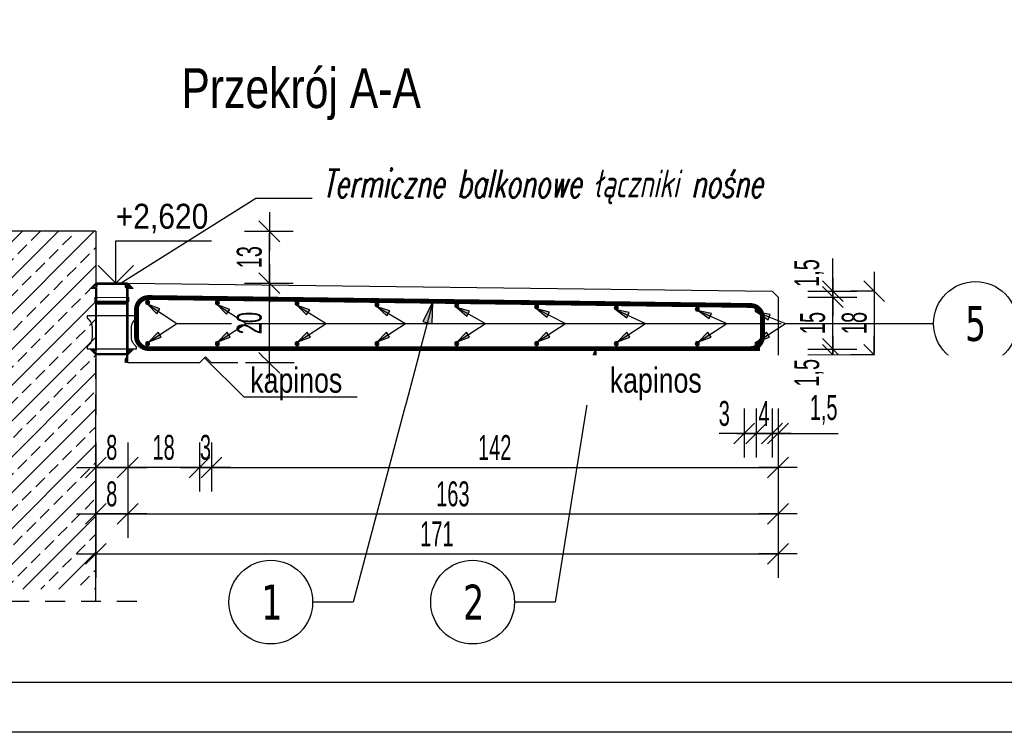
# Model space of a CAD drawing. Header units: millimetres. Extents: x 4862 to 12592, y -1539 to -726.
# Tile 32 of 40: x 11532 to 11779, y -1539 to -1360. Entities that reach past the tile are written whole.
import ezdxf
from ezdxf.enums import TextEntityAlignment as Align

# ---------------------------------------------------------------- set-up
doc = ezdxf.new("R2010")
doc.units = ezdxf.units.MM
doc.header["$LTSCALE"] = 25
doc.linetypes.add('MP', pattern=[0.36, 0.2, -0.16])
for name, color, linetype in [('BA_ram', 2, 'Continuous'), ('BA_txg', 3, 'Continuous'), ('BA_txs', 2, 'Continuous'), ('BA_wic', 1, 'Continuous'), ('BA_wym', 1, 'Continuous'), ('BZ_odn', 1, 'Continuous'), ('BZ_opi2', 4, 'Continuous'), ('BZ_opi4', 53, 'Continuous'), ('BZ_P_prz', 4, 'Continuous'), ('BZ_P_wid', 3, 'Continuous'), ('BZ_pom', 6, 'Continuous'), ('BZ_txs', 2, 'Continuous'), ('BZ_wym', 1, 'Continuous'), ('K-CIENKIE', 8, 'Continuous'), ('K-ZARYS', 2, 'Continuous'), ('ZBROJA_NIEZLICZAC', 140, 'Continuous')]:
    doc.layers.add(name, color=color, linetype=linetype)
doc.styles.add('BIKTBG', font='tahoma.ttf', dxfattribs={"width": 0.85})
doc.styles.add('BIKTG', font='bikromsw.shx', dxfattribs={"width": 0.8})
doc.styles.add('BIKTS', font='bikromsw.shx', dxfattribs={"width": 0.8})
doc.styles.add('BIKWYM', font='bikromsw.shx', dxfattribs={"width": 0.6})
doc.styles.add('SPECBUD_TXT', font='txt')
doc.styles.add('STYL_ZBROJA', font='romanszb.shx', dxfattribs={"width": 0.65, "oblique": 12})
doc.dimstyles.new('BA_KR_25_cm', dxfattribs={"dimscale": 0.25, "dimtxt": 25, "dimasz": 1.666667, "dimexe": 24, "dimexo": 0, "dimgap": 0, "dimtad": 0, "dimdec": 1, "dimrnd": 0.5, "dimzin": 9, "dimdsep": 46, "dimtxsty": 'BIKWYM', "dimblk": 'WYM-KR', "dimcen": 0, "dimdle": 20, "dimclrd": 256, "dimclre": 256, "dimclrt": 2, "dimadec": 0, "dimazin": 0, "dimtfac": 0.033333, "dimtdec": 1, "dimtmove": 0, "dimatfit": 3, "dimldrblk": 'WYM-KR', "dimfxl": 25, "dimfxlon": 1, "dimtvp": 0.8, "dimtolj": 1, "dimarcsym": 0})
doc.dimstyles.new('BA_ST_25_cm', dxfattribs={"dimscale": 0.25, "dimtxt": 25, "dimasz": 1.666667, "dimexe": 24, "dimexo": 0, "dimgap": 0, "dimtad": 0, "dimdec": 1, "dimrnd": 0.5, "dimdsep": 46, "dimtxsty": 'BIKWYM', "dimblk": 'WYM-ST', "dimcen": 0, "dimdle": 20, "dimclrd": 256, "dimclre": 256, "dimclrt": 7, "dimadec": 0, "dimazin": 0, "dimtfac": 0.033333, "dimtdec": 1, "dimtix": 1, "dimtmove": 2, "dimatfit": 3, "dimldrblk": 'WYM-ST', "dimfxl": 1, "dimtvp": 0.8, "dimtolj": 1, "dimtzin": 0, "dimarcsym": 0})
doc.dimstyles.new('BZ_ST_25_cm', dxfattribs={"dimscale": 0.25, "dimtxt": 25, "dimasz": 1.666667, "dimexe": 24, "dimexo": 0, "dimgap": 0, "dimtad": 0, "dimdec": 1, "dimrnd": 0.5, "dimdsep": 46, "dimtxsty": 'BIKWYM', "dimblk": 'WYM-ST', "dimcen": 0, "dimdle": 20, "dimclrd": 256, "dimclre": 256, "dimclrt": 7, "dimadec": 0, "dimazin": 0, "dimtfac": 0.033333, "dimtdec": 1, "dimtix": 1, "dimtmove": 2, "dimatfit": 3, "dimldrblk": 'WYM-ST', "dimfxl": 1, "dimtvp": 0.8, "dimtolj": 1, "dimtzin": 0, "dimarcsym": 0})

# ---------------------------------------------------------------- blocks, each defined once
blk = doc.blocks.new('WYM-KR')
at = {"color": 7, "linetype": 'ByBlock'}
blk.add_line((6.24, 6.24), (-6.24, -6.24), dxfattribs=at)
at = {"linetype": 'ByBlock'}
blk.add_line((11.52, 0), (-11.52, 0), dxfattribs=at)
blk = doc.blocks.new('*D148')
at = {"layer": 'BA_wym', "lineweight": -2}
for p, q in [((11720.53, -1458.34), (11720.53, -1469.67)), ((11722.03, -1457.42), (11722.03, -1469.67)), ((11720.12, -1463.67), (11719.7, -1463.67)), ((11720.53, -1463.67), (11722.03, -1463.67)), ((11722.45, -1463.67), (11737.12, -1463.67))]:
    blk.add_line(p, q, dxfattribs=at)
at = {"layer": 'Defpoints', "color": 0}
for p in [(11722.03, -1444.48), (11720.53, -1458.34), (11722.03, -1463.67)]:
    blk.add_point(p, dxfattribs=at)
at = {"layer": 'BA_wym', "lineweight": -2, "xscale": 0.4166666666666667, "yscale": 0.4166666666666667, "zscale": 0.4166666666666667}
blk.add_blockref('WYM-KR', (11720.53, -1463.67), dxfattribs=at)
at = {"layer": 'BA_wym', "lineweight": -2, "xscale": 0.4166666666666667, "yscale": 0.4166666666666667, "zscale": 0.4166666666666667, "rotation": 180}
blk.add_blockref('WYM-KR', (11722.03, -1463.67), dxfattribs=at)
at = {"layer": 'BA_wym', "color": 2, "insert": (11733.46, -1457.72), "char_height": 6.25, "attachment_point": 5, "style": 'BIKWYM'}
blk.add_mtext('\\A1;1,5', dxfattribs=at)
blk = doc.blocks.new('*D149')
at = {"layer": 'BA_wym', "lineweight": -2}
for p, q in [((11716.53, -1457.42), (11716.53, -1469.67)), ((11720.53, -1457.42), (11720.53, -1469.67)), ((11716.95, -1463.67), (11720.12, -1463.67))]:
    blk.add_line(p, q, dxfattribs=at)
at = {"layer": 'Defpoints', "color": 0}
for p in [(11720.53, -1445.97), (11716.53, -1455.7), (11720.53, -1463.67)]:
    blk.add_point(p, dxfattribs=at)
at = {"layer": 'BA_wym', "lineweight": -2, "xscale": 0.4166666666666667, "yscale": 0.4166666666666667, "zscale": 0.4166666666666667, "rotation": 180}
blk.add_blockref('WYM-KR', (11716.53, -1463.67), dxfattribs=at)
at = {"layer": 'BA_wym', "lineweight": -2, "xscale": 0.4166666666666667, "yscale": 0.4166666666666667, "zscale": 0.4166666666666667}
blk.add_blockref('WYM-KR', (11720.53, -1463.67), dxfattribs=at)
at = {"layer": 'BA_wym', "color": 2, "insert": (11718.53, -1458.67), "char_height": 6.25, "attachment_point": 5, "style": 'BIKWYM'}
blk.add_mtext('\\A1;4', dxfattribs=at)
blk = doc.blocks.new('*D150')
at = {"layer": 'BA_wym', "lineweight": -2}
for p, q in [((11713.56, -1457.42), (11713.56, -1469.67)), ((11716.53, -1457.42), (11716.53, -1469.67)), ((11713.14, -1463.67), (11707.31, -1463.67)), ((11713.56, -1463.67), (11716.53, -1463.67)), ((11716.95, -1463.67), (11717.37, -1463.67))]:
    blk.add_line(p, q, dxfattribs=at)
at = {"layer": 'Defpoints', "color": 0}
for p in [(11716.53, -1445.97), (11713.56, -1455.7), (11716.53, -1463.67)]:
    blk.add_point(p, dxfattribs=at)
at = {"layer": 'BA_wym', "lineweight": -2, "xscale": 0.4166666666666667, "yscale": 0.4166666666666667, "zscale": 0.4166666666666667}
blk.add_blockref('WYM-KR', (11713.56, -1463.67), dxfattribs=at)
at = {"layer": 'BA_wym', "lineweight": -2, "xscale": 0.4166666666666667, "yscale": 0.4166666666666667, "zscale": 0.4166666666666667, "rotation": 180}
blk.add_blockref('WYM-KR', (11716.53, -1463.67), dxfattribs=at)
at = {"layer": 'BA_wym', "color": 2, "insert": (11708.56, -1458.67), "char_height": 6.25, "attachment_point": 5, "style": 'BIKWYM'}
blk.add_mtext('\\A1;3', dxfattribs=at)
blk = doc.blocks.new('PRET3')
blk.add_hatch(color=0).paths.add_polyline_path([(0.5, 0, 1), (-0.5, 0, 1)])
at = {"color": 0}
blk.add_circle((0, 0), 0.5, dxfattribs=at)
blk = doc.blocks.new('2')
at = {"layer": 'BA_txs'}
for points in [[(414.82, 515.22), (413.47, 516.57), (405.47, 516.57), (404.12, 515.22), (405.47, 515.22), (405.47, 499.92), (404.12, 499.92), (405.47, 498.57), (413.47, 498.57), (414.82, 499.92), (413.47, 499.92), (413.47, 515.22), (414.82, 515.22)], [(414.2, 515.47), (413.35, 516.32), (405.6, 516.32), (404.75, 515.47), (405.67, 515.47), (405.67, 499.67), (404.75, 499.67), (405.6, 498.82), (413.35, 498.82), (414.2, 499.67), (413.27, 499.67), (413.27, 511.37), (405.67, 511.37)], [(414.2, 515.47), (413.27, 515.47), (413.27, 511.77), (405.67, 511.77)], [(405.67, 512.99), (405.47, 512.99), (405.47, 513.07), (405.27, 513.07), (405.27, 511.87), (405.47, 511.87), (405.47, 511.94), (413.47, 511.94), (413.47, 511.87), (413.67, 511.87), (413.67, 513.07), (413.47, 513.07), (413.47, 512.99), (413.27, 512.99), (405.47, 513.03)], [(405.47, 511.57), (413.47, 511.57)], [(403.29, 508.37), (415.65, 508.37), (415.65, 507.97), (415.64, 507.9), (415.61, 507.81), (415.59, 507.77), (415.57, 507.74), (415.54, 507.71), (415.52, 507.7), (415.53, 507.7), (415.42, 507.61), (415.42, 507.61), (415.37, 507.56), (415.32, 507.52), (415.27, 507.47), (415.18, 507.37), (415.14, 507.32), (415.09, 507.26), (414.97, 507.1), (414.97, 507.1), (414.93, 507.05), (414.97, 507.1), (414.82, 506.87), (414.76, 506.75), (414.67, 506.57), (414.59, 506.38), (414.53, 506.19), (414.51, 506.12), (414.47, 505.99), (414.44, 505.79), (414.42, 505.66), (414.41, 505.52), (414.4, 505.39), (414.4, 505.32), (414.4, 505.19), (414.4, 505.01), (414.4, 504.94), (414.4, 504.81), (414.4, 503.75), (414.4, 502.98), (414.43, 502.71), (414.46, 502.51), (414.49, 502.38), (414.5, 502.35), (414.5, 502.32), (414.51, 502.29), (414.52, 502.28), (414.57, 502.12), (414.61, 501.99), (414.64, 501.93), (414.67, 501.86), (414.76, 501.68), (414.93, 501.39), (415.01, 501.28), (415.14, 501.12), (415.27, 500.97), (415.37, 500.87), (415.47, 500.78), (415.6, 500.66), (415.62, 500.6), (415.65, 500.51), (415.65, 500.47), (415.65, 500.27), (415.65, 500.07), (403.29, 500.07), (403.29, 500.07), (403.29, 500.27), (403.29, 500.27), (403.29, 500.47), (403.3, 500.55), (403.33, 500.62), (403.36, 500.67), (403.41, 500.73), (403.47, 500.78), (403.52, 500.83), (403.67, 500.97), (403.85, 501.17), (403.97, 501.33), (404.05, 501.45), (404.12, 501.56), (404.19, 501.68), (404.25, 501.8), (404.33, 501.99), (404.42, 502.25), (404.5, 502.58), (404.51, 502.64), (404.52, 502.78), (404.54, 502.98), (404.54, 503.12), (404.54, 503.12), (404.54, 503.47), (404.54, 503.47), (404.54, 503.75), (404.54, 503.75), (404.54, 503.98), (404.54, 505.32), (404.54, 505.52), (404.52, 505.72), (404.5, 505.86), (404.45, 506.06), (404.42, 506.19), (404.4, 506.25), (404.35, 506.38), (404.3, 506.51), (404.31, 506.51), (404.28, 506.57), (404.22, 506.69), (404.19, 506.75), (404.15, 506.81), (404.05, 506.99), (404.01, 507.05), (403.93, 507.16), (403.85, 507.26), (403.76, 507.37), (403.72, 507.42), (403.62, 507.52), (403.47, 507.65), (403.4, 507.72), (403.34, 507.78), (403.31, 507.85), (403.29, 507.93), (403.29, 507.97), (403.29, 508.17), (403.29, 508.17), (403.29, 508.37), (403.29, 508.27), (403.29, 508.37)]]:
    blk.add_lwpolyline(points, dxfattribs=at)
blk = doc.blocks.new('bik_BlkOpPretU', base_point=(114298.79, 63495.37))
at = {"layer": 'BZ_opi2', "style": 'BIKTBG', "width": 0.8}
blk.add_attdef('NUMER', text='', height=26.25, dxfattribs=at).set_placement((114438.86, 63495.37), align=Align.MIDDLE_CENTER)
at = {"layer": 'BZ_opi4', "style": 'BIKTS', "width": 0.8}
for tag, p in [('SZTUK', (114308.17, 63502.87)), ('PRZEDR_FI', (114363.88, 63502.87)), ('PRZEKROJ', (114375.31, 63502.87)), ('UWAGA', (114313.79, 63469.12))]:
    blk.add_attdef(tag, p, '', height=18.75, dxfattribs=at)
at = {"layer": 'BZ_pom', "width": 0.8}
for tag, p, height, style in [('POZYCJA', (114407.36, 63532.87), 26.25, 'BIKTBG'), ('GATUNEK', (114451.86, 63532.87), 18.75, 'BIKTS'), ('METODA_L', (114498.79, 63495.37), 18.75, 'BIKTS')]:
    blk.add_attdef(tag, p, '', height=height, dxfattribs=dict(at, style=style))
at = {"layer": 'BZ_wym', "width": 0.8}
for tag, p, height, style, flags in [('PRZEDR_L', (114313.79, 63440.99), 18.75, 'BIKTS', 1), ('DLUGOSC', (114313.79, 63412.87), 18.75, 'BIKTS', 1), ('TYP_PRETA', (114313.79, 63384.74), 18.75, 'BIKTS', 3), ('PRZEDR_NR', (114313.79, 63356.62), 26.25, 'BIKTBG', 1), ('PRZEDR_SZT', (114313.79, 63328.49), 18.75, 'BIKTS', 1), ('EURO_KOD', (114313.79, 63300.37), 18.75, 'BIKTS', 3), ('EURO_KOD_SEGMENTY', (114354.51, 63300.37), 18.75, 'BIKTS', 3), ('HAK_1', (114313.79, 63272.24), 18.75, 'BIKTS', 3), ('HAK_2', (114313.79, 63244.12), 18.75, 'BIKTS', 3), ('ID', (114313.79, 63215.99), 18.75, 'BIKTS', 3), ('ID_C', (114313.79, 63187.87), 18.75, 'BIKTS', 3), ('b_atr_0', (114313.79, 63159.74), 18.75, 'BIKTS', 3)]:
    blk.add_attdef(tag, p, '', height=height, dxfattribs=dict(at, style=style, flags=flags))
blk = doc.blocks.new('WYM-ST')
blk.add_hatch(color=256).paths.add_polyline_path([(-13, 2.88), (0, 0), (-13, -2.88)])
blk.add_lwpolyline([(0, 0), (-13, 2.88), (-13, -2.88), (0, 0)])
blk = doc.blocks.new('*D151')
at = {"layer": 'BA_wym', "lineweight": -2}
for p, q in [((11729.5, -1442.48), (11741.75, -1442.48)), ((11735.75, -1442.06), (11735.75, -1441.64)), ((11735.75, -1442.48), (11735.75, -1443.97)), ((11729.5, -1443.97), (11741.75, -1443.97)), ((11735.75, -1444.38), (11735.75, -1452.12))]:
    blk.add_line(p, q, dxfattribs=at)
at = {"layer": 'Defpoints', "color": 0}
for p in [(11725.75, -1442.48), (11725.75, -1443.97), (11735.75, -1443.97)]:
    blk.add_point(p, dxfattribs=at)
at = {"layer": 'BA_wym', "lineweight": -2, "xscale": 0.4166666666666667, "yscale": 0.4166666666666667, "zscale": 0.4166666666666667}
for p, rotation in [((11735.75, -1442.48), 270), ((11735.75, -1443.97), 90)]:
    blk.add_blockref('WYM-KR', p, dxfattribs=dict(at, rotation=rotation))
at = {"layer": 'BA_wym', "color": 2, "insert": (11729.8, -1448.46), "char_height": 6.25, "attachment_point": 5, "rotation": 90, "style": 'BIKWYM'}
blk.add_mtext('\\A1;1,5', dxfattribs=at)
blk = doc.blocks.new('*D152')
at = {"layer": 'BA_wym', "lineweight": -2}
for p, q in [((11735.75, -1427.53), (11735.75, -1419.79)), ((11729.5, -1427.95), (11741.75, -1427.95)), ((11735.75, -1429.45), (11735.75, -1427.95)), ((11729.5, -1429.45), (11741.75, -1429.45)), ((11735.75, -1429.86), (11735.75, -1430.28))]:
    blk.add_line(p, q, dxfattribs=at)
at = {"layer": 'Defpoints', "color": 0}
for p in [(11725.75, -1427.95), (11735.75, -1427.95), (11725.75, -1429.45)]:
    blk.add_point(p, dxfattribs=at)
at = {"layer": 'BA_wym', "lineweight": -2, "xscale": 0.4166666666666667, "yscale": 0.4166666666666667, "zscale": 0.4166666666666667}
for p, rotation in [((11735.75, -1427.95), 270), ((11735.75, -1429.45), 90)]:
    blk.add_blockref('WYM-KR', p, dxfattribs=dict(at, rotation=rotation))
at = {"layer": 'BA_wym', "color": 2, "insert": (11729.8, -1423.45), "char_height": 6.25, "attachment_point": 5, "rotation": 90, "style": 'BIKWYM'}
blk.add_mtext('\\A1;1,5', dxfattribs=at)
blk = doc.blocks.new('*D153')
at = {"layer": 'BA_wym', "lineweight": -2}
for p, q in [((11729.5, -1429.45), (11741.75, -1429.45)), ((11735.75, -1442.06), (11735.75, -1429.86)), ((11729.5, -1442.48), (11741.75, -1442.48))]:
    blk.add_line(p, q, dxfattribs=at)
at = {"layer": 'Defpoints', "color": 0}
for p in [(11725.75, -1429.45), (11735.75, -1429.45), (11725.75, -1442.48)]:
    blk.add_point(p, dxfattribs=at)
at = {"layer": 'BA_wym', "lineweight": -2, "xscale": 0.4166666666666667, "yscale": 0.4166666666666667, "zscale": 0.4166666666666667}
for p, rotation in [((11735.75, -1429.45), 90), ((11735.75, -1442.48), 270)]:
    blk.add_blockref('WYM-KR', p, dxfattribs=dict(at, rotation=rotation))
at = {"layer": 'BA_wym', "color": 2, "insert": (11730.75, -1435.96), "char_height": 6.25, "attachment_point": 5, "rotation": 90, "style": 'BIKWYM'}
blk.add_mtext('\\A1;15', dxfattribs=at)
blk = doc.blocks.new('*D154')
at = {"layer": 'BA_wym', "lineweight": -2}
for p, q in [((11746.16, -1427.95), (11740.16, -1427.95)), ((11746.16, -1428.36), (11746.16, -1443.55)), ((11746.16, -1443.97), (11740.16, -1443.97))]:
    blk.add_line(p, q, dxfattribs=at)
at = {"layer": 'Defpoints', "color": 0}
for p in [(11746.16, -1427.95), (11746.16, -1443.97), (11746.16, -1443.97)]:
    blk.add_point(p, dxfattribs=at)
at = {"layer": 'BA_wym', "lineweight": -2, "xscale": 0.4166666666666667, "yscale": 0.4166666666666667, "zscale": 0.4166666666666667}
for p, rotation in [((11746.16, -1427.95), 90), ((11746.16, -1443.97), 270)]:
    blk.add_blockref('WYM-KR', p, dxfattribs=dict(at, rotation=rotation))
at = {"layer": 'BA_wym', "color": 2, "insert": (11741.16, -1435.96), "char_height": 6.25, "attachment_point": 5, "rotation": 90, "style": 'BIKWYM'}
blk.add_mtext('\\A1;18', dxfattribs=at)
blk = doc.blocks.new('*D155')
at = {"layer": 'BA_wym', "lineweight": -2}
for p, q in [((11588.28, -1425.98), (11600.53, -1425.98)), ((11594.53, -1445.55), (11594.53, -1426.4)), ((11600.78, -1445.97), (11588.53, -1445.97))]:
    blk.add_line(p, q, dxfattribs=at)
at = {"layer": 'Defpoints', "color": 0}
for p in [(11584.53, -1425.98), (11594.53, -1425.98), (11604.53, -1445.97)]:
    blk.add_point(p, dxfattribs=at)
at = {"layer": 'BA_wym', "lineweight": -2, "xscale": 0.4166666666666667, "yscale": 0.4166666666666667, "zscale": 0.4166666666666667}
for p, rotation in [((11594.53, -1425.98), 90), ((11594.53, -1445.97), 270)]:
    blk.add_blockref('WYM-KR', p, dxfattribs=dict(at, rotation=rotation))
at = {"layer": 'BA_wym', "color": 2, "insert": (11589.53, -1435.98), "char_height": 6.25, "attachment_point": 5, "rotation": 90, "style": 'BIKWYM'}
blk.add_mtext('\\A1;20', dxfattribs=at)
blk = doc.blocks.new('*D156')
at = {"layer": 'BA_wym', "lineweight": -2}
for p, q in [((11551.03, -1487.58), (11551.03, -1499.83)), ((11722.03, -1487.58), (11722.03, -1499.83)), ((11551.45, -1493.83), (11721.62, -1493.83))]:
    blk.add_line(p, q, dxfattribs=at)
at = {"layer": 'Defpoints', "color": 0}
for p in [(11551.03, -1483.83), (11722.03, -1483.83), (11722.03, -1493.83)]:
    blk.add_point(p, dxfattribs=at)
at = {"layer": 'BA_wym', "lineweight": -2, "xscale": 0.4166666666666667, "yscale": 0.4166666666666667, "zscale": 0.4166666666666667, "rotation": 180}
blk.add_blockref('WYM-KR', (11551.03, -1493.83), dxfattribs=at)
at = {"layer": 'BA_wym', "lineweight": -2, "xscale": 0.4166666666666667, "yscale": 0.4166666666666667, "zscale": 0.4166666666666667}
blk.add_blockref('WYM-KR', (11722.03, -1493.83), dxfattribs=at)
at = {"layer": 'BA_wym', "color": 2, "insert": (11636.53, -1488.83), "char_height": 6.25, "attachment_point": 5, "style": 'BIKWYM'}
blk.add_mtext('\\A1;171', dxfattribs=at)
blk = doc.blocks.new('*D157')
at = {"layer": 'BA_wym', "lineweight": -2}
for p, q in [((11551.03, -1465.93), (11551.03, -1478.18)), ((11559.03, -1465.93), (11559.03, -1478.18)), ((11558.62, -1472.18), (11551.45, -1472.18))]:
    blk.add_line(p, q, dxfattribs=at)
at = {"layer": 'Defpoints', "color": 0}
for p in [(11551.03, -1462.18), (11559.03, -1462.18), (11551.03, -1472.18)]:
    blk.add_point(p, dxfattribs=at)
at = {"layer": 'BA_wym', "lineweight": -2, "xscale": 0.4166666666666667, "yscale": 0.4166666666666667, "zscale": 0.4166666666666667, "rotation": 180}
blk.add_blockref('WYM-KR', (11551.03, -1472.18), dxfattribs=at)
at = {"layer": 'BA_wym', "lineweight": -2, "xscale": 0.4166666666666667, "yscale": 0.4166666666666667, "zscale": 0.4166666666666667}
blk.add_blockref('WYM-KR', (11559.03, -1472.18), dxfattribs=at)
at = {"layer": 'BA_wym', "color": 2, "insert": (11555.03, -1467.18), "char_height": 6.25, "attachment_point": 5, "style": 'BIKWYM'}
blk.add_mtext('\\A1;8', dxfattribs=at)
blk = doc.blocks.new('*D158')
at = {"layer": 'BA_wym', "lineweight": -2}
for p, q in [((11559.03, -1465.93), (11559.03, -1478.18)), ((11577.03, -1465.93), (11577.03, -1478.18)), ((11576.62, -1472.18), (11559.45, -1472.18))]:
    blk.add_line(p, q, dxfattribs=at)
at = {"layer": 'Defpoints', "color": 0}
for p in [(11559.03, -1462.18), (11577.03, -1462.18), (11559.03, -1472.18)]:
    blk.add_point(p, dxfattribs=at)
at = {"layer": 'BA_wym', "lineweight": -2, "xscale": 0.4166666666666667, "yscale": 0.4166666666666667, "zscale": 0.4166666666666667, "rotation": 180}
blk.add_blockref('WYM-KR', (11559.03, -1472.18), dxfattribs=at)
at = {"layer": 'BA_wym', "lineweight": -2, "xscale": 0.4166666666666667, "yscale": 0.4166666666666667, "zscale": 0.4166666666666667}
blk.add_blockref('WYM-KR', (11577.03, -1472.18), dxfattribs=at)
at = {"layer": 'BA_wym', "color": 2, "insert": (11568.03, -1467.18), "char_height": 6.25, "attachment_point": 5, "style": 'BIKWYM'}
blk.add_mtext('\\A1;18', dxfattribs=at)
blk = doc.blocks.new('*D159')
at = {"layer": 'BA_wym', "lineweight": -2}
for p, q in [((11577.03, -1465.93), (11577.03, -1478.18)), ((11580.01, -1465.93), (11580.01, -1478.18)), ((11577.45, -1472.18), (11579.59, -1472.18))]:
    blk.add_line(p, q, dxfattribs=at)
at = {"layer": 'Defpoints', "color": 0}
for p in [(11577.03, -1462.18), (11580.01, -1462.18), (11580.01, -1472.18)]:
    blk.add_point(p, dxfattribs=at)
at = {"layer": 'BA_wym', "lineweight": -2, "xscale": 0.4166666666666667, "yscale": 0.4166666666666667, "zscale": 0.4166666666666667, "rotation": 180}
blk.add_blockref('WYM-KR', (11577.03, -1472.18), dxfattribs=at)
at = {"layer": 'BA_wym', "lineweight": -2, "xscale": 0.4166666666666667, "yscale": 0.4166666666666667, "zscale": 0.4166666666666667}
blk.add_blockref('WYM-KR', (11580.01, -1472.18), dxfattribs=at)
at = {"layer": 'BA_wym', "color": 2, "insert": (11578.52, -1467.18), "char_height": 6.25, "attachment_point": 5, "style": 'BIKWYM'}
blk.add_mtext('\\A1;3', dxfattribs=at)
blk = doc.blocks.new('*D160')
at = {"layer": 'BA_wym', "lineweight": -2}
for p, q in [((11580.01, -1465.93), (11580.01, -1478.18)), ((11722.03, -1465.93), (11722.03, -1478.18)), ((11580.43, -1472.18), (11721.62, -1472.18))]:
    blk.add_line(p, q, dxfattribs=at)
at = {"layer": 'Defpoints', "color": 0}
for p in [(11580.01, -1462.18), (11722.03, -1462.18), (11722.03, -1472.18)]:
    blk.add_point(p, dxfattribs=at)
at = {"layer": 'BA_wym', "lineweight": -2, "xscale": 0.4166666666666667, "yscale": 0.4166666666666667, "zscale": 0.4166666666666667, "rotation": 180}
blk.add_blockref('WYM-KR', (11580.01, -1472.18), dxfattribs=at)
at = {"layer": 'BA_wym', "lineweight": -2, "xscale": 0.4166666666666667, "yscale": 0.4166666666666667, "zscale": 0.4166666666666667}
blk.add_blockref('WYM-KR', (11722.03, -1472.18), dxfattribs=at)
at = {"layer": 'BA_wym', "color": 2, "insert": (11651.02, -1467.18), "char_height": 6.25, "attachment_point": 5, "style": 'BIKWYM'}
blk.add_mtext('\\A1;142', dxfattribs=at)
blk = doc.blocks.new('*D161')
at = {"layer": 'BA_wym', "lineweight": -2}
for p, q in [((11551.03, -1477.59), (11551.03, -1489.84)), ((11559.03, -1477.59), (11559.03, -1489.84)), ((11558.62, -1483.84), (11551.45, -1483.84))]:
    blk.add_line(p, q, dxfattribs=at)
at = {"layer": 'Defpoints', "color": 0}
for p in [(11551.03, -1473.84), (11559.03, -1473.84), (11551.03, -1483.84)]:
    blk.add_point(p, dxfattribs=at)
at = {"layer": 'BA_wym', "lineweight": -2, "xscale": 0.4166666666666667, "yscale": 0.4166666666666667, "zscale": 0.4166666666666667, "rotation": 180}
blk.add_blockref('WYM-KR', (11551.03, -1483.84), dxfattribs=at)
at = {"layer": 'BA_wym', "lineweight": -2, "xscale": 0.4166666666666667, "yscale": 0.4166666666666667, "zscale": 0.4166666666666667}
blk.add_blockref('WYM-KR', (11559.03, -1483.84), dxfattribs=at)
at = {"layer": 'BA_wym', "color": 2, "insert": (11555.03, -1478.84), "char_height": 6.25, "attachment_point": 5, "style": 'BIKWYM'}
blk.add_mtext('\\A1;8', dxfattribs=at)
blk = doc.blocks.new('*D162')
at = {"layer": 'BA_wym', "lineweight": -2}
for p, q in [((11559.03, -1477.59), (11559.03, -1489.84)), ((11722.03, -1477.59), (11722.03, -1489.84)), ((11559.45, -1483.84), (11721.62, -1483.84))]:
    blk.add_line(p, q, dxfattribs=at)
at = {"layer": 'Defpoints', "color": 0}
for p in [(11559.03, -1473.84), (11722.03, -1473.84), (11722.03, -1483.84)]:
    blk.add_point(p, dxfattribs=at)
at = {"layer": 'BA_wym', "lineweight": -2, "xscale": 0.4166666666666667, "yscale": 0.4166666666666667, "zscale": 0.4166666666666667, "rotation": 180}
blk.add_blockref('WYM-KR', (11559.03, -1483.84), dxfattribs=at)
at = {"layer": 'BA_wym', "lineweight": -2, "xscale": 0.4166666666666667, "yscale": 0.4166666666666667, "zscale": 0.4166666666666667}
blk.add_blockref('WYM-KR', (11722.03, -1483.84), dxfattribs=at)
at = {"layer": 'BA_wym', "color": 2, "insert": (11640.53, -1478.84), "char_height": 6.25, "attachment_point": 5, "style": 'BIKWYM'}
blk.add_mtext('\\A1;163', dxfattribs=at)
blk = doc.blocks.new('*D164')
at = {"layer": 'BA_wym', "lineweight": -2}
for p, q in [((11588.28, -1412.97), (11600.53, -1412.97)), ((11594.53, -1425.55), (11594.53, -1413.38)), ((11588.28, -1425.97), (11600.53, -1425.97))]:
    blk.add_line(p, q, dxfattribs=at)
at = {"layer": 'Defpoints', "color": 0}
for p in [(11584.53, -1412.97), (11594.53, -1412.97), (11584.53, -1425.97)]:
    blk.add_point(p, dxfattribs=at)
at = {"layer": 'BA_wym', "lineweight": -2, "xscale": 0.4166666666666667, "yscale": 0.4166666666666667, "zscale": 0.4166666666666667}
for p, rotation in [((11594.53, -1412.97), 90), ((11594.53, -1425.97), 270)]:
    blk.add_blockref('WYM-KR', p, dxfattribs=dict(at, rotation=rotation))
at = {"layer": 'BA_wym', "color": 2, "insert": (11589.53, -1419.47), "char_height": 6.25, "attachment_point": 5, "rotation": 90, "style": 'BIKWYM'}
blk.add_mtext('\\A1;13', dxfattribs=at)

msp = doc.modelspace()

# ---------------------------------------------------------------- hatches: boundary and pattern name
at = {"layer": 'BA_wic'}
h = msp.add_hatch(dxfattribs=at)
h.set_pattern_fill('ANSI33', color=256)
h.set_pattern_definition([(45, (10727.7583, -2532.195), (-4.490128, 4.490128), []), (45, (10732.2485, -2532.195), (-4.490128, 4.490128), [3.175, -1.5875])])
h.paths.add_polyline_path([(11551.03, -1440.87), (11550.31, -1440.87), (11551.03, -1441.59), (11551.03, -1502.67), (11526.03, -1502.67), (11526.03, -1432.97), (11435.75, -1432.97), (11435.75, -1412.97), (11526.03, -1412.97), (11551.03, -1412.97)])
h.paths.add_polyline_path([(11550.31, -1440.87), (11551.03, -1440.87), (11551.03, -1441.59)])

# ---------------------------------------------------------------- linework, layer by layer
at = {"color": 1, "linetype": 'Continuous', "ltscale": 125}
msp.add_lwpolyline([(11551.61, -1421.55), (11556.03, -1425.97), (11560.45, -1421.55), (11556.03, -1425.97), (11556.03, -1415.37), (11580.03, -1415.37)], dxfattribs=at)
at = {"layer": 'BA_ram', "color": 1}
msp.add_lwpolyline([(11342.22, -1538.59), (11342.22, -796.09), (12592.22, -796.09), (12592.22, -1538.59)], close=True, dxfattribs=at)
at = {"layer": 'BA_ram'}
msp.add_lwpolyline([(11392.22, -1526.09), (11392.22, -808.59), (12579.72, -808.59), (12579.72, -1526.09)], close=True, dxfattribs=at)
at = {"layer": 'BA_wic'}
for points in [[(11551.03, -1412.97), (11435.75, -1412.97)], [(11551.03, -1412.97), (11551.03, -1458.97)], [(11677.21, -1454.53), (11711.74, -1454.53), (11715.5, -1444.71)], [(11551.03, -1505.67), (11551.03, -1458.97)]]:
    msp.add_lwpolyline(points, dxfattribs=at)
at = {"layer": 'BA_wic', "linetype": 'MP'}
for points in [[(11551.03, -1458.97), (11551.03, -1425.97)], [(11511.33, -1505.67), (11563.33, -1505.67)]]:
    msp.add_lwpolyline(points, dxfattribs=at)
at = {"layer": 'BZ_odn', "color": 252}
for centre in [(11771.53, -1436.08), (11594.89, -1505.94), (11645.49, -1505.94)]:
    msp.add_circle(centre, 10.5, dxfattribs=at)
at = {"layer": 'BZ_P_wid', "const_width": 1.2}
msp.add_lwpolyline([(11619.83, -1442.37), (11564.23, -1442.37, -0.408964), (11561.23, -1439.37), (11561.23, -1432.57, -0.414214), (11564.23, -1429.57), (11715.13, -1431.57, -0.414214), (11718.13, -1434.57), (11718.13, -1439.37, -0.414214), (11715.13, -1442.37), (11663.09, -1442.37)], format="xyb", dxfattribs=at)
msp.add_lwpolyline([(11717.51, -1442.37), (11564.23, -1442.37)], dxfattribs=at)
at = {"layer": 'K-CIENKIE'}
for points in [[(11558.58, -1426.72), (11558.68, -1426.72), (11558.72, -1426.32), (11558.69, -1426.24), (11558.73, -1426.17), (11558.93, -1426.17), (11558.93, -1426.07, 0.414214), (11558.83, -1425.97), (11553.83, -1425.97), (11551.13, -1425.97, 0.414214), (11551.03, -1426.07), (11551.03, -1426.17), (11551.23, -1426.17), (11551.27, -1426.24), (11551.24, -1426.32), (11551.28, -1426.72), (11551.39, -1426.72), (11551.46, -1426.17), (11553.83, -1426.17), (11558.51, -1426.17)], [(11558.73, -1427.09), (11558.73, -1434.97), (11558.73, -1444.85), (11558.59, -1444.85, 0.355902), (11558.41, -1445.01), (11558.37, -1445.54), (11558.37, -1445.56, -0.065916), (11558.33, -1445.77), (11558.48, -1445.77, 0.074353), (11558.54, -1445.55), (11558.58, -1444.99), (11558.75, -1444.99), (11558.75, -1445.54), (11558.7, -1445.67), (11558.75, -1445.77), (11558.93, -1445.77), (11558.93, -1434.97), (11558.93, -1426.17), (11558.75, -1426.17), (11558.7, -1426.26), (11558.75, -1426.39), (11558.75, -1426.94), (11558.58, -1426.94), (11558.54, -1426.38, 0.074353), (11558.48, -1426.17), (11558.33, -1426.17, -0.065916), (11558.37, -1426.37), (11558.37, -1426.39), (11558.41, -1426.93, 0.355902), (11558.59, -1427.09)]]:
    msp.add_lwpolyline(points, format="xyb", close=True, dxfattribs=at)
at = {"layer": 'K-ZARYS'}
msp.add_lwpolyline([(11722.03, -1444.48), (11720.53, -1445.97), (11716.53, -1445.97), (11715.03, -1444.47), (11713.56, -1445.97), (11580.01, -1445.97), (11578.51, -1444.47), (11577.03, -1445.97), (11571.03, -1445.97), (11561.23, -1445.97), (11559.03, -1445.97), (11559.03, -1426.16), (11559.03, -1425.97), (11720.53, -1427.95), (11722.03, -1429.45)], close=True, dxfattribs=at)
at = {"layer": 'ZBROJA_NIEZLICZAC'}
msp.add_lwpolyline([(11716.41, -1404.72), (11591.15, -1404.72), (11557.42, -1425.97)], dxfattribs=at)

# ---------------------------------------------------------------- block references
ref = msp.add_blockref('bik_BlkOpPretU', (11823.71, -1436.08))
ref.add_attrib('NUMER', '5', dxfattribs={"layer": 'BZ_opi2', "height": 8.75, "style": 'BIKTBG', "width": 0.8}).set_placement((11771.53, -1436.08), align=Align.MIDDLE_CENTER)
ref = msp.add_blockref('bik_BlkOpPretU', (11557.99, -1505.94))
ref.add_attrib('NUMER', '1', dxfattribs={"layer": 'BZ_opi2', "height": 8.75, "style": 'BIKTBG', "width": 0.8}).set_placement((11595.16, -1505.94), align=Align.MIDDLE_CENTER)
ref = msp.add_blockref('bik_BlkOpPretU', (11608.59, -1505.94))
ref.add_attrib('NUMER', '2', dxfattribs={"layer": 'BZ_opi2', "height": 8.75, "style": 'BIKTBG', "width": 0.8}).set_placement((11645.76, -1505.94), align=Align.MIDDLE_CENTER)
at = {"layer": 'BA_txs', "xscale": -1}
msp.add_blockref('2', (11964.51, -1942.53), dxfattribs=at)
at = {"layer": 'BZ_P_prz', "xscale": -1}
for p in [(11564, -1430.78), (11581.5, -1430.87), (11601.5, -1431.06), (11621.5, -1431.39), (11641.5, -1431.57), (11661.5, -1431.88), (11681.5, -1432.12), (11701.8, -1432.48), (11716.8, -1432.78), (11564, -1441.16), (11581.5, -1441.16), (11601.5, -1441.16), (11621.5, -1441.16), (11641.5, -1441.16), (11661.5, -1441.16), (11681.5, -1441.16), (11701.8, -1441.16), (11716.8, -1441.16)]:
    msp.add_blockref('PRET3', p, dxfattribs=at)

# ---------------------------------------------------------------- texts
at = {"color": 2, "ltscale": 125, "style": 'SPECBUD_TXT', "width": 0.9}
msp.add_text('+2,620', height=6.25, dxfattribs=at).set_placement((11556.03, -1406.07), align=Align.TOP_LEFT)
at = {"layer": 'BA_txg', "style": 'BIKTG', "width": 0.8}
msp.add_text('Przekrój A-A', height=10, dxfattribs=at).set_placement((11602.5, -1377.07), align=Align.MIDDLE_CENTER)
at = {"layer": 'BZ_txs', "insert": (11679.86, -1447.18), "char_height": 6.25, "width": 209.1355, "attachment_point": 1, "style": 'BIKTS'}
msp.add_mtext('kapinos', dxfattribs=at)

# ---------------------------------------------------------------- dimensions: what is measured, and where the dimension line sits
at = {"layer": 'BA_wym'}
dim = msp.add_linear_dim(base=(11594.53, -1412.97), p1=(11584.53, -1425.97), p2=(11584.53, -1412.97), angle=90, dimstyle='BA_KR_25_cm', override={"dimatfit": 1}, dxfattribs=at)
dim.commit()
dim.dimension.update_dxf_attribs({"geometry": '*D164', "text_midpoint": (11589.53, -1419.47)})
for base, p1, p2, angle, text, override, picture, middle in [((11735.75, -1427.95), (11725.75, -1429.45), (11725.75, -1427.95), 90, '1,5', {"dimblk": 'WYM-KR', "dimatfit": 1}, '*D152', (11729.8, -1423.45)), ((11746.16, -1443.97), (11746.16, -1427.95), (11746.16, -1443.97), 90, '18', {"dimtxsty": 'BIKWYM', "dimblk": 'WYM-KR', "dimatfit": 1}, '*D154', (11741.16, -1435.96)), ((11735.75, -1429.45), (11725.75, -1442.48), (11725.75, -1429.45), 90, '15', {"dimtxsty": 'BIKWYM', "dimblk": 'WYM-KR', "dimatfit": 1}, '*D153', (11730.75, -1435.96)), ((11735.75, -1443.97), (11725.75, -1442.48), (11725.75, -1443.97), 90, '1,5', {"dimblk": 'WYM-KR', "dimatfit": 1}, '*D151', (11729.8, -1448.46)), ((11720.53, -1463.67), (11716.53, -1455.7), (11720.53, -1445.97), 180, '4', {"dimblk": 'WYM-KR', "dimatfit": 1}, '*D149', (11718.53, -1458.67))]:
    dim = msp.add_linear_dim(base=base, p1=p1, p2=p2, angle=angle, text=text, dimstyle='BA_KR_25_cm', override=override, dxfattribs=at)
    dim.commit()
    dim.dimension.update_dxf_attribs({"geometry": picture, "text_midpoint": middle})
for base, p1, p2, text, picture, middle in [((11716.53, -1463.67), (11713.56, -1455.7), (11716.53, -1445.97), '3', '*D150', (11708.56, -1463.67)), ((11722.03, -1463.67), (11720.53, -1458.34), (11722.03, -1444.48), '1,5', '*D148', (11733.46, -1463.67))]:
    dim = msp.add_linear_dim(base=base, p1=p1, p2=p2, angle=180, text=text, dimstyle='BA_KR_25_cm', override={"dimblk": 'WYM-KR', "dimatfit": 1}, dxfattribs=at)
    dim.commit()
    dim.dimension.update_dxf_attribs({"geometry": picture, "text_midpoint": middle, "dimtype": 160})
for base, p1, p2, picture, middle in [((11551.03, -1472.18), (11559.03, -1462.18), (11551.03, -1462.18), '*D157', (11555.03, -1467.18)), ((11559.03, -1472.18), (11577.03, -1462.18), (11559.03, -1462.18), '*D158', (11568.03, -1467.18)), ((11580.01, -1472.18), (11577.03, -1462.18), (11580.01, -1462.18), '*D159', (11578.52, -1467.18)), ((11722.03, -1472.18), (11580.01, -1462.18), (11722.03, -1462.18), '*D160', (11651.02, -1467.18)), ((11551.03, -1483.84), (11559.03, -1473.84), (11551.03, -1473.84), '*D161', (11555.03, -1478.84)), ((11722.03, -1483.84), (11559.03, -1473.84), (11722.03, -1473.84), '*D162', (11640.53, -1478.84)), ((11722.03, -1493.83), (11551.03, -1483.83), (11722.03, -1483.83), '*D156', (11636.53, -1488.83))]:
    dim = msp.add_linear_dim(base=base, p1=p1, p2=p2, dimstyle='BA_KR_25_cm', override={"dimatfit": 1}, dxfattribs=at)
    dim.commit()
    dim.dimension.update_dxf_attribs({"geometry": picture, "text_midpoint": middle})

# ---------------------------------------------------------------- leaders
at = {"layer": 'BZ_odn', "color": 252}
for points, dimstyle, override in [([(11564, -1431.28), (11571.38, -1436.08), (11585.01, -1436.08)], 'BZ_ST_25_cm', {"dimasz": 1, "dimclrd": 252}), ([(11581.5, -1431.37), (11588.72, -1436.08), (11716.02, -1436.08)], 'BZ_ST_25_cm', {"dimasz": 1, "dimclrd": 252}), ([(11601.5, -1431.56), (11608.8, -1436.08), (11622.43, -1436.08)], 'BZ_ST_25_cm', {"dimasz": 1, "dimclrd": 252}), ([(11621.57, -1431.89), (11628.66, -1436.08), (11642.29, -1436.08)], 'BZ_ST_25_cm', {"dimasz": 1, "dimclrd": 252}), ([(11641.53, -1432.07), (11648.7, -1436.08), (11662.33, -1436.08)], 'BZ_ST_25_cm', {"dimasz": 1, "dimclrd": 252}), ([(11661.56, -1432.38), (11668.77, -1436.08), (11682.4, -1436.08)], 'BZ_ST_25_cm', {"dimasz": 1, "dimclrd": 252}), ([(11681.5, -1432.62), (11688.85, -1436.08), (11707.49, -1436.08)], 'BZ_ST_25_cm', {"dimasz": 1, "dimclrd": 252}), ([(11702.12, -1432.87), (11709.21, -1436.08), (11722.84, -1436.08)], 'BZ_ST_25_cm', {"dimasz": 1, "dimclrd": 252}), ([(11716.8, -1433.28), (11723.89, -1436.08), (11761.03, -1436.08)], 'BZ_ST_25_cm', {"dimasz": 1, "dimclrd": 252}), ([(11564.29, -1440.66), (11571.38, -1436.08), (11585.01, -1436.08)], 'BZ_ST_25_cm', {"dimasz": 1, "dimclrd": 252}), ([(11581.63, -1440.66), (11588.72, -1436.08), (11716.02, -1436.08)], 'BZ_ST_25_cm', {"dimasz": 1, "dimclrd": 252}), ([(11601.71, -1440.66), (11608.8, -1436.08), (11622.43, -1436.08)], 'BZ_ST_25_cm', {"dimasz": 1, "dimclrd": 252}), ([(11621.57, -1440.66), (11628.66, -1436.08), (11642.29, -1436.08)], 'BZ_ST_25_cm', {"dimasz": 1, "dimclrd": 252}), ([(11641.61, -1440.66), (11648.7, -1436.08), (11662.33, -1436.08)], 'BZ_ST_25_cm', {"dimasz": 1, "dimclrd": 252}), ([(11661.68, -1440.66), (11668.77, -1436.08), (11682.4, -1436.08)], 'BZ_ST_25_cm', {"dimasz": 1, "dimclrd": 252}), ([(11681.76, -1440.66), (11688.85, -1436.08), (11707.49, -1436.08)], 'BZ_ST_25_cm', {"dimasz": 1, "dimclrd": 252}), ([(11702.12, -1440.66), (11709.21, -1436.08), (11722.84, -1436.08)], 'BZ_ST_25_cm', {"dimasz": 1, "dimclrd": 252}), ([(11716.8, -1440.66), (11723.89, -1436.08), (11737.52, -1436.08)], 'BZ_ST_25_cm', {"dimasz": 1, "dimclrd": 252}), ([(11676.36, -1442.37), (11666.16, -1505.94), (11655.99, -1505.94)], 'BA_ST_25_cm', {"dimclrd": 252})]:
    msp.add_leader(points, dimstyle=dimstyle, override=override, dxfattribs=at)

# ---------------------------------------------------------------- next in the draw order: texts
at = {"layer": 'BA_txs', "insert": (11589.76, -1447.18), "char_height": 6.25, "width": 418.2711, "attachment_point": 1, "style": 'BIKTS', "bg_fill": 2}
msp.add_mtext('kapinos', dxfattribs=at)
at = {"layer": 'ZBROJA_NIEZLICZAC', "insert": (11718.21, -1406.21), "char_height": 5, "attachment_point": 9, "style": 'STYL_ZBROJA', "bg_fill": 2}
msp.add_mtext('{\\H1.4x;\\C101;Termiczne balkonowe łączniki nośne}', dxfattribs=at)

# ---------------------------------------------------------------- next in the draw order: linework, layer by layer
at = {"layer": 'BA_wic'}
msp.add_lwpolyline([(11616.57, -1454.53), (11588.23, -1454.53), (11578.27, -1444.71)], dxfattribs=at)

# ---------------------------------------------------------------- next in the draw order: dimensions: what is measured, and where the dimension line sits
at = {"layer": 'BA_wym'}
dim = msp.add_linear_dim(base=(11594.53, -1425.98), p1=(11604.53, -1445.97), p2=(11584.53, -1425.98), angle=90, text='20', dimstyle='BA_KR_25_cm', override={"dimtxsty": 'BIKWYM', "dimblk": 'WYM-KR', "dimatfit": 1}, dxfattribs=at)
dim.commit()
dim.dimension.update_dxf_attribs({"geometry": '*D155', "text_midpoint": (11589.53, -1435.98)})

# ---------------------------------------------------------------- next in the draw order: leaders
at = {"layer": 'BZ_odn', "color": 252}
msp.add_leader([(11635.54, -1430.64), (11615.56, -1505.94), (11605.39, -1505.94)], dimstyle='BA_ST_25_cm', override={"dimclrd": 252}, dxfattribs=at)

doc.saveas('drawing.dxf')
